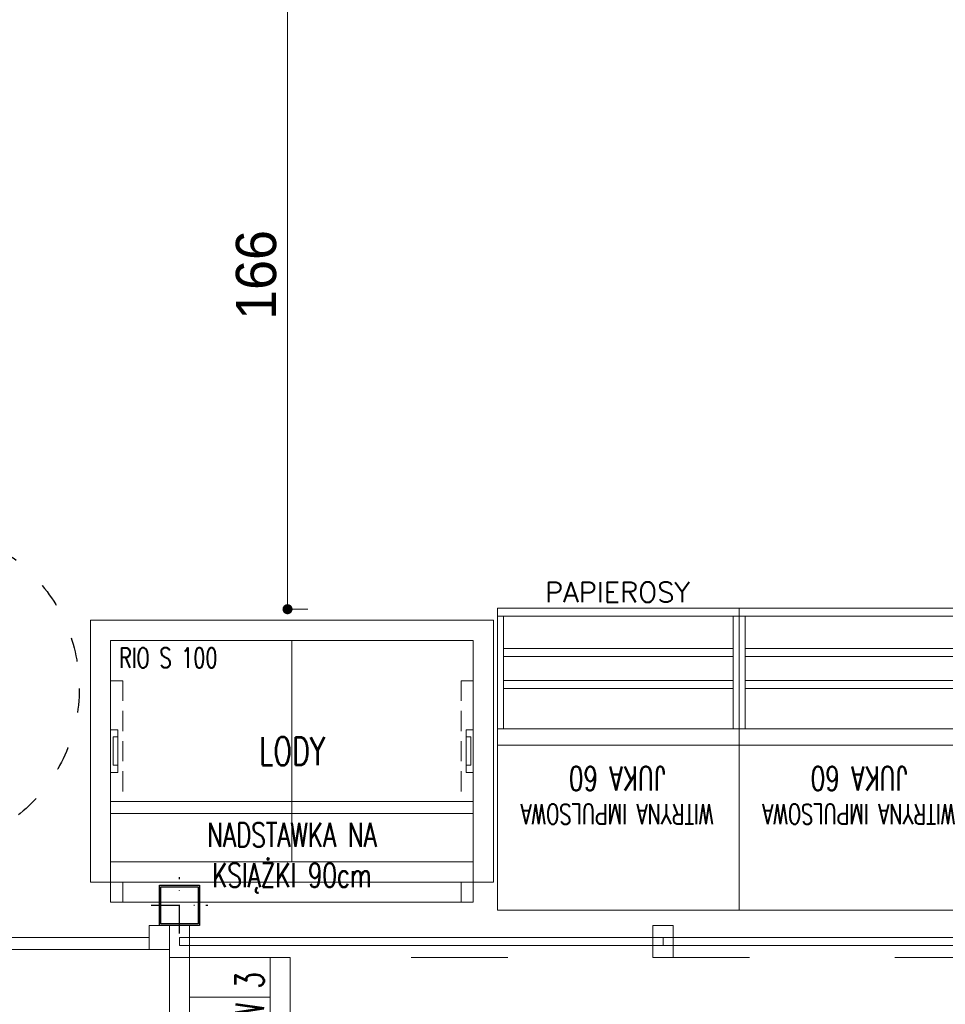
# Model space of a CAD drawing. Header units: millimetres. Extents: x -4835 to 23023, y -15404 to 3906.
# Tile 7 of 39: x -1140 to -910, y 619 to 864. Entities that reach past the tile are written whole.
import ezdxf
from ezdxf.enums import TextEntityAlignment as Align

# ---------------------------------------------------------------- set-up
doc = ezdxf.new("R2010")
doc.units = ezdxf.units.MM
for name, pattern in [('ACAD_ISO03W100', [30, 12, -18]), ('DASH', [0.75, 0.5, -0.25]), ('Kropki i Kreski', [6.702778, 3.527778, -1.763889, 0, -1.411111])]:
    doc.linetypes.add(name, pattern=pattern)
doc.layers.get('0').update_dxf_attribs({"lineweight": 9})
doc.layers.add('drzwi', color=30, linetype='Continuous', lineweight=13)
doc.layers.add('MEBLE PKN', color=150, linetype='Continuous', lineweight=9)
doc.layers.add('Ściany', color=51, linetype='Continuous')
doc.styles.add('JACEK_07', font='simplex.shx', dxfattribs={"width": 0.7})
doc.styles.add('PL_D50', font='GOTHIC.TTF', dxfattribs={"height": 10})
doc.styles.add('RomanS', font='simplex.shx')
doc.styles.add('style1', font='simplex.shx', dxfattribs={"width": 0.6})
doc.dimstyles.new('PLANCO D50', dxfattribs={"dimscale": 0.5, "dimtxt": 10, "dimasz": 5, "dimexe": 10, "dimexo": 15, "dimgap": 5, "dimtad": 1, "dimdec": 0, "dimrnd": 0.5, "dimzin": 12, "dimtxsty": 'PL_D50', "dimblk": 'DOT', "dimcen": 1.25, "dimadec": 0, "dimazin": 0, "dimtfac": 1, "dimtdec": 0, "dimtmove": 1, "dimatfit": 3, "dimldrblk": 'DOT', "dimfxl": 10, "dimfxlon": 1, "dimarcsym": 0})

# ---------------------------------------------------------------- blocks, each defined once
blk = doc.blocks.new('40GAZ_podklad_lewy')
at = {"layer": 'drzwi'}
for points in [[(496.19, -1490), (501.19, -1490), (501.19, -1496), (496.19, -1496)], [(506.19, -1490), (506.19, -1498), (501.19, -1498), (501.19, -1490)], [(626.19, -1490), (626.19, -1498), (621.19, -1498), (621.19, -1490)], [(496.19, -1493), (383.69, -1493), (383.69, -1496), (496.19, -1496)], [(623.69, -1493), (503.69, -1493), (503.69, -1495), (623.69, -1495)], [(623.69, -1493), (743.69, -1493), (743.69, -1495), (623.69, -1495)]]:
    blk.add_lwpolyline(points, close=True, dxfattribs=at)
at = {"layer": 'Ściany', "color": 1, "linetype": 'Kropki i Kreski', "ltscale": 2}
for points in [[(503.69, -1492), (503.69, -1478)], [(496.69, -1485), (510.69, -1485)]]:
    blk.add_lwpolyline(points, dxfattribs=at)
at = {"layer": 'Ściany'}
for points in [[(498.69, -1480), (508.69, -1480), (508.69, -1490), (498.69, -1490)], [(499.09, -1480.4), (508.29, -1480.4), (508.29, -1489.6), (499.09, -1489.6)]]:
    blk.add_lwpolyline(points, close=True, dxfattribs=at)
blk = doc.blocks.new('*U297')
blk.add_line((0, -41), (60, -41))
for points in [[(0, 0), (60, 0), (60, -75), (0, -75), (0, 0)], [(58.5, -55), (1.5, -55)], [(58.5, -57), (1.5, -57)], [(58.5, -63), (1.5, -63)], [(58.5, -65), (1.5, -65)]]:
    blk.add_lwpolyline(points)
for points in [[(0, 0), (60, 0), (60, -45), (0, -45)], [(0, -45), (1.5, -45), (1.5, -73), (0, -73)], [(60, -45), (58.5, -45), (58.5, -73), (60, -73)], [(0, -75), (60, -75), (60, -73), (0, -73)]]:
    blk.add_lwpolyline(points, close=True)
at = {"color": 242, "insert": (30.27, -28.52), "char_height": 6, "width": 90.5449, "attachment_point": 5, "style": 'JACEK_07'}
blk.add_mtext('{\\H0.83333x;WITRYNA IMPULSOWA\\P}JUKA 60', dxfattribs=at)
blk = doc.blocks.new('KIERUNEK POLSKA')
at = {"layer": 'Defpoints', "linetype": 'ACAD_ISO03W100', "ltscale": 0.5}
blk.add_circle((0, 0), 40.22, dxfattribs=at)
at = {"layer": 'MEBLE PKN'}
for p, q in [((-16, 22.5), (-16, 32.5)), ((-8, 22.5), (-8, 32.5)), ((0, 22.5), (0, 32.5)), ((8, 22.5), (8, 32.5)), ((16, 22.5), (16, 32.5)), ((-16, -22.5), (-16, -32.5)), ((-8, -22.5), (-8, -32.5)), ((0, -22.5), (0, -32.5)), ((8, -22.5), (8, -32.5)), ((16, -22.5), (16, -32.5))]:
    blk.add_line(p, q, dxfattribs=at)
blk.add_lwpolyline([(-22.5, 22.5), (-22.5, -22.5), (22.5, -22.5), (22.5, 22.5)], close=True, dxfattribs=at)
at = {"layer": 'MEBLE PKN', "insert": (0, 0), "char_height": 6, "width": 59.7, "attachment_point": 5, "style": 'style1'}
blk.add_mtext('\\pxqc;KIERUNEK\\PPOLSKA\\P45x45', dxfattribs=at)
blk = doc.blocks.new('*U298')
blk.add_line((0, -41), (60, -41))
for points in [[(0, 0), (60, 0), (60, -75), (0, -75), (0, 0)], [(58.5, -55), (1.5, -55)], [(58.5, -57), (1.5, -57)], [(58.5, -63), (1.5, -63)], [(58.5, -65), (1.5, -65)]]:
    blk.add_lwpolyline(points)
for points in [[(0, 0), (60, 0), (60, -45), (0, -45)], [(0, -45), (1.5, -45), (1.5, -73), (0, -73)], [(60, -45), (58.5, -45), (58.5, -73), (60, -73)], [(0, -75), (60, -75), (60, -73), (0, -73)]]:
    blk.add_lwpolyline(points, close=True)
at = {"color": 242, "insert": (30.27, -28.52), "char_height": 6, "width": 90.5449, "attachment_point": 5, "style": 'JACEK_07'}
blk.add_mtext('{\\H0.83333x;WITRYNA IMPULSOWA\\P}JUKA 60', dxfattribs=at)
blk = doc.blocks.new('_Dot')
at = {"color": 0, "linetype": 'ByBlock', "lineweight": -2}
blk.add_line((-0.5, 0), (-1, 0), dxfattribs=at)
at = {"color": 0, "linetype": 'ByBlock', "const_width": 0.5}
blk.add_lwpolyline([(-0.25, 0, 1), (0.25, 0, 1)], format="xyb", close=True, dxfattribs=at)
blk = doc.blocks.new('*D179')
at = {"color": 0, "lineweight": -2}
for p, q in [((15508.61, 8349.5), (15503.61, 8349.5)), ((15508.61, 8347), (15508.61, 8186)), ((15508.21, 8183.5), (15513.61, 8183.5))]:
    blk.add_line(p, q, dxfattribs=at)
at = {"layer": 'Defpoints', "color": 0}
for p in [(15511.26, 8349.5), (15461.57, 8183.5), (15508.61, 8183.5)]:
    blk.add_point(p, dxfattribs=at)
at = {"color": 0, "linetype": 'ByBlock', "lineweight": -2, "xscale": 2.5, "yscale": 2.5, "zscale": 2.5}
for p, rotation in [((15508.61, 8349.5), 90), ((15508.61, 8183.5), 270)]:
    blk.add_blockref('_Dot', p, dxfattribs=dict(at, rotation=rotation))
at = {"color": 0, "insert": (15500.86, 8266.5), "char_height": 10, "attachment_point": 5, "rotation": 90, "style": 'PL_D50'}
blk.add_mtext('166', dxfattribs=at)
blk = doc.blocks.new('KWEW 3')
h = blk.add_hatch()
h.set_pattern_fill('ANSI31', color=256, scale=3, angle=225, style=0)
h.set_pattern_definition([(270, (33015.6145, 12380.118), (9.525, -2e-15), [])])
h.paths.add_polyline_path([(25365.95, 18577.77), (25478.95, 18577.77), (25478.95, 18597.77), (25365.95, 18597.77)])
for p, q in [((25365.95, 18602.77), (25486.95, 18602.77)), ((25365.95, 18572.77), (25365.95, 18602.77)), ((25486.95, 18572.77), (25486.95, 18602.77)), ((25365.95, 18597.77), (25486.95, 18597.77)), ((25365.95, 18577.77), (25486.95, 18577.77)), ((25365.95, 18572.77), (25486.95, 18572.77))]:
    blk.add_line(p, q)
at = {"color": 242, "insert": (25470.78, 18582.85, 0), "char_height": 7, "width": 78.7969, "attachment_point": 5, "style": 'JACEK_07'}
blk.add_mtext('KZEW 3', dxfattribs=at)
blk = doc.blocks.new('*U306')
blk.add_blockref('KWEW 3', (-25365.95, -18602.77))
blk = doc.blocks.new('*U300')
at = {"layer": 'MEBLE PKN', "linetype": 'ACAD_ISO03W100', "ltscale": 2}
blk.add_lwpolyline([(-210, 0), (210, 0), (210, -250), (-210, -250)], close=True, dxfattribs=at)
at = {"layer": 'MEBLE PKN', "rotation": 90}
blk.add_blockref('*U306', (-210, -121), dxfattribs=at)
blk = doc.blocks.new('*U384')
blk.add_line((50, 60), (50, 5))
blk.add_lwpolyline([(0, 65), (100, 65), (100, 0), (0, 0), (0, 65)])
for points in [[(5, 60), (95, 60), (95, 5), (5, 5)], [(5, 37.78), (6.76, 37.78), (6.76, 27.22), (5, 27.22)], [(95, 37.78), (93.24, 37.78), (93.24, 27.22), (95, 27.22)], [(5.59, 36.02), (6.76, 36.02), (6.76, 28.98), (5.59, 28.98)], [(94.41, 36.02), (93.24, 36.02), (93.24, 28.98), (94.41, 28.98)]]:
    blk.add_lwpolyline(points, close=True)
at = {"color": 253, "linetype": 'DASH', "ltscale": 10, "true_color": 0xa3a3a3}
for points in [[(8, -5), (5, -5), (5, 50), (8, 50), (8, 20)], [(92, -5), (95, -5), (95, 50), (92, 50), (92, 20)]]:
    blk.add_lwpolyline(points, dxfattribs=at)
at = {"layer": 'MEBLE PKN'}
blk.add_lwpolyline([(5, 20), (95, 20), (95, -5), (5, -5), (5, 20)], dxfattribs=at)
for points in [[(5, 20), (95, 20), (95, 17), (5, 17)], [(5, 17), (95, 17), (95, 0), (5, 0)], [(5, 0), (8, 0), (8, -5), (5, -5)], [(95, 0), (92, 0), (92, -5), (95, -5)]]:
    blk.add_lwpolyline(points, close=True, dxfattribs=at)
at = {"color": 7, "insert": (7.06, 58.17), "char_height": 5, "width": 296, "attachment_point": 1, "style": 'JACEK_07'}
blk.add_mtext('RIO S 100', dxfattribs=at)
at = {"color": 242, "attachment_point": 5, "style": 'JACEK_07'}
for s, insert, char_height, width in [('\\pxqc;LODY', (50, 32.5), 7, 100), ('\\pxqc;NADSTAWKA NA \\PKSIĄŻKI 90cm', (50, 6), 6, 90)]:
    blk.add_mtext(s, dxfattribs=dict(at, insert=insert, char_height=char_height, width=width))
blk = doc.blocks.new('C')
at = {"color": 6}
blk.add_blockref('40GAZ_podklad_lewy', (14978.11, 9594.99), dxfattribs=at)
for name, p in [('KIERUNEK POLSKA', (15416.69, 8163.82)), ('*U384', (15459.71, 8115.75))]:
    blk.add_blockref(name, p)
at = {"rotation": 180}
for name, p in [('*U298', (15620.69, 8108.77)), ('*U297', (15680.69, 8108.77))]:
    blk.add_blockref(name, p, dxfattribs=at)
at = {"style": 'RomanS'}
for tag, p in [('PIWO', (15267.09, 8677.75)), ('NABIAŁ/WODA', (15408.98, 8677.12)), ('ART.SPOŻ/PIECZYWO', (15532.08, 8676.66)), ('PIWO', (15207.95, 8676.64)), ('NAP.KOLOR/SOKI', (15343.12, 8676.92)), ('NAP.FUNKCJO', (15477.31, 8560.33)), ('WODA', (15287.59, 8558.33)), ('NAP.FUNKCJO', (15590.48, 8190.22))]:
    blk.add_attdef(tag, text='', height=5, dxfattribs=at).set_placement(p, align=Align.TOP_CENTER)
for tag, p in [('HIGIENA/SEZON', (15061.42, 8584.21)), ('NAP.KOLOR', (15247.47, 8484.93)), ('CIASTKA', (15515.92, 8480.98)), ('PIWO', (15326.45, 8485.01)), ('SOKI', (15435.42, 8482.47)), ('CHIPSY/SŁONE', (15435.11, 8413.61)), ('NAP.KOLOR', (15248.06, 8414.46)), ('SŁODYCZE', (15516.21, 8415.79)), ('PIWO', (15326.04, 8419.43))]:
    blk.add_attdef(tag, text='', height=5, rotation=90, dxfattribs=at).set_placement(p, align=Align.TOP_CENTER)
dim = blk.add_linear_dim(base=(15508.61, 8183.5), p1=(15511.26, 8349.5), p2=(15461.57, 8183.5), angle=90, dimstyle='PLANCO D50', override={"dimtxsty": 'PL_D50', "dimldrblk": 'Dot', "dimfxl": 0.8})
dim.commit()
dim.dimension.update_dxf_attribs({"geometry": '*D179', "text_midpoint": (15500.86, 8266.5)})
blk.add_blockref('*U300', (15689.3, 8096.99))

msp = doc.modelspace()

# ---------------------------------------------------------------- block references
ref = msp.add_blockref('C', (-16582.0281, -7466.0778))
ref.add_attrib('NAP.FUNKCJO', 'PAPIEROSY', dxfattribs={"height": 5, "style": 'RomanS'}).set_placement((-991.5433, 724.1387), align=Align.TOP_CENTER)

doc.saveas('drawing.dxf')
